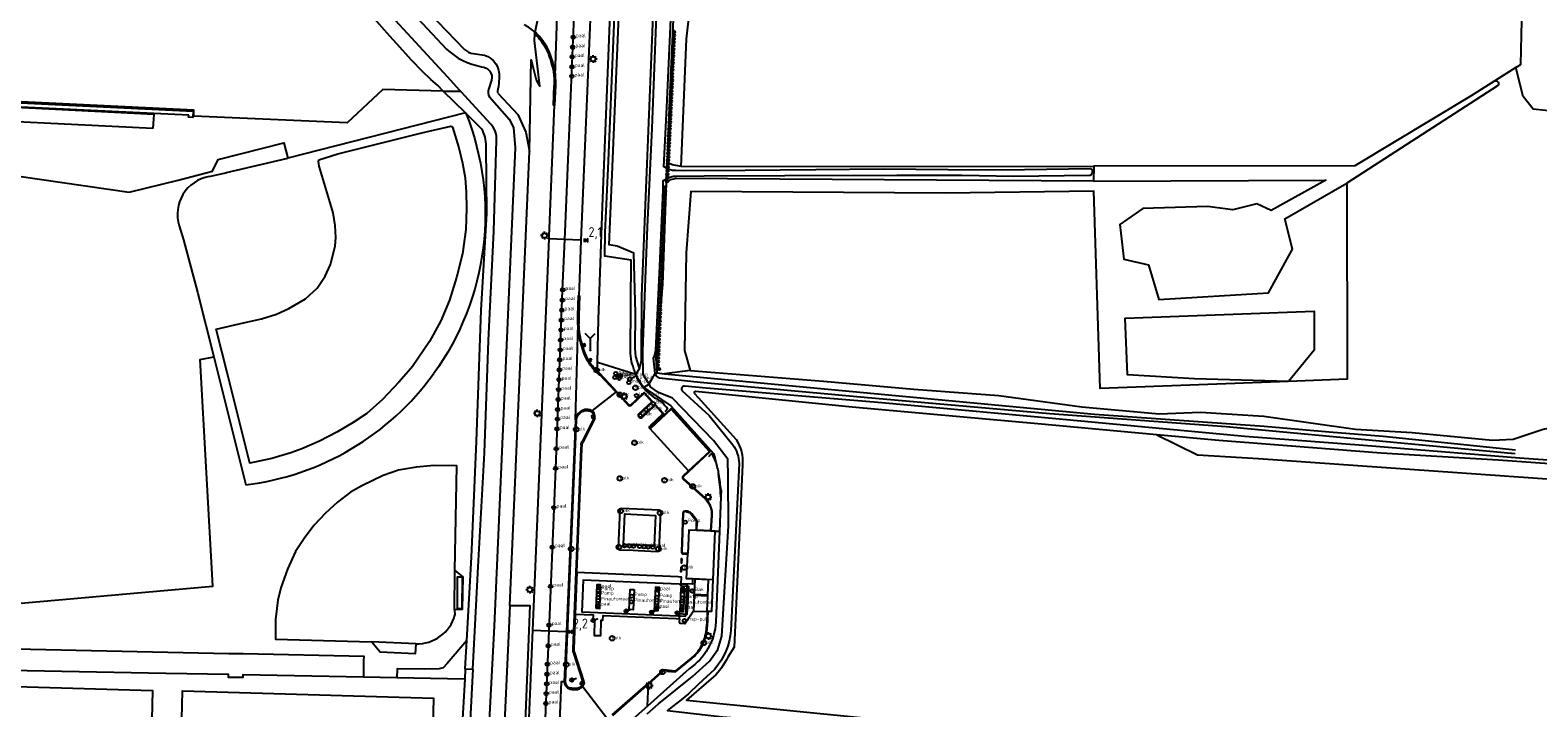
# Model space of a CAD drawing. Extents: x 165936 to 168762, y 445225 to 450407.
# Tile 54 of 68: x 168104 to 168488, y 448915 to 449088. Entities that reach past the tile are written whole.
import ezdxf

# ---------------------------------------------------------------- set-up
doc = ezdxf.new("R2010")
doc.units = 0
doc.header["$LTSCALE"] = 4
doc.layers.get('0').update_dxf_attribs({"linetype": 'CONTINUOUS'})
for name, color, linetype in [('G_BTD', 3, 'CONTINUOUS'), ('G_OTD', 32, 'CONTINUOUS'), ('G_OVKP1', 2, 'ByLayer'), ('G_OWG', 6, 'CONTINUOUS'), ('G_OWT', 6, 'CONTINUOUS'), ('G_PND', 1, 'CONTINUOUS'), ('G_WGD', 7, 'CONTINUOUS'), ('G_WGI', 1, 'CONTINUOUS'), ('G_WTD', 5, 'CONTINUOUS'), ('LSHD', 3, 'CONTINUOUS'), ('LWGI', 7, 'CONTINUOUS'), ('PPALHM', 10, 'CONTINUOUS'), ('PVGO', 102, 'CONTINUOUS')]:
    doc.layers.add(name, color=color, linetype=linetype)
for name, color, linetype, true_color in [('PBAK', 7, 'CONTINUOUS', 0xbd2877), ('PBRD', 7, 'CONTINUOUS', 0xbd2877), ('PINS', 7, 'CONTINUOUS', 0xbd2877), ('PPAL', 7, 'CONTINUOUS', 0xbd2877), ('PPUT', 7, 'CONTINUOUS', 0xbd2877), ('PSTM', 7, 'CONTINUOUS', 0xde7233)]:
    doc.layers.add(name, color=color, linetype=linetype, true_color=true_color)
doc.styles.add('ISO', font='ISO')

# ---------------------------------------------------------------- blocks, each defined once
blk = doc.blocks.new('boom')
at = {"color": 0}
for radius in [0.315, 0.225, 0.135]:
    blk.add_circle((0, 0), radius, dxfattribs=at)
blk = doc.blocks.new('verkeersteller')
at = {"color": 0}
blk.add_circle((0, 0), 0.45, dxfattribs=at)
at = {"color": 0, "style": 'ISO'}
blk.add_attdef('VERKEERSTELLER', (0.7, 0), '', height=0.9, dxfattribs=at)
blk = doc.blocks.new('kilometerpaal')
at = {"color": 0}
for p, q in [((-0.44, 0.44), (0.44, -0.44)), ((-0.44, -0.44), (-0.44, 0.44)), ((0.44, 0.44), (-0.44, -0.44)), ((0.44, -0.44), (0.44, 0.44))]:
    blk.add_line(p, q, dxfattribs=at)
at = {"color": 0, "style": 'ISO'}
blk.add_attdef('KILOMETERPAAL', (0.59, 0.87), '', height=2.5, dxfattribs=at)
blk = doc.blocks.new('lichtmast')
at = {"color": 0}
for p, q in [((-0.6, 0), (-1, 0)), ((-0.71, 0.71), (-0.42, 0.42)), ((0, 0.6), (0, 1)), ((0.42, 0.42), (0.71, 0.71)), ((0.6, 0), (1, 0)), ((-0.42, -0.42), (-0.71, -0.71)), ((0, -0.6), (0, -1)), ((0.42, -0.42), (0.71, -0.71))]:
    blk.add_line(p, q, dxfattribs=at)
blk.add_circle((0, 0), 0.6, dxfattribs=at)
blk = doc.blocks.new('verklikker')
at = {"color": 0}
blk.add_circle((0, 0), 0.45, dxfattribs=at)
at = {"color": 0, "style": 'ISO'}
blk.add_attdef('VERKLIKKER', (0.7, 0), '', height=0.9, dxfattribs=at)
blk = doc.blocks.new('kolk')
at = {"color": 0}
blk.add_circle((0, 0), 0.6, dxfattribs=at)
at = {"color": 0, "linetype": 'Continuous', "style": 'ISO'}
blk.add_attdef('KOLK', (-0.04, -0.26), '', height=0.8, dxfattribs=at)
blk = doc.blocks.new('klok')
at = {"color": 0}
blk.add_circle((0, 0), 0.45, dxfattribs=at)
at = {"style": 'ISO'}
blk.add_attdef('KLOK', (0.7, 0), '', height=0.9, dxfattribs=at)
blk = doc.blocks.new('pomp')
at = {"color": 0}
blk.add_circle((0, 0), 0.45, dxfattribs=at)
at = {"color": 0, "style": 'ISO'}
blk.add_attdef('POMP', (0.7, 0), '', height=0.9, dxfattribs=at)
blk = doc.blocks.new('strooikist')
at = {"color": 0}
blk.add_circle((0, 0), 0.45, dxfattribs=at)
at = {"color": 0, "style": 'ISO'}
blk.add_attdef('STROOIKIST', (0.7, 0), '', height=0.9, dxfattribs=at)
blk = doc.blocks.new('wegwijzer')
at = {"color": 0}
for q in [(-0.42, 1.42), (0.42, 1.42), (0, 0)]:
    blk.add_line((0, 1), q, dxfattribs=at)
blk = doc.blocks.new('verkeersbord-pl')
at = {"linetype": 'Continuous'}
blk.add_circle((0, 0), 0.03, dxfattribs=at)
blk = doc.blocks.new('brandkraan')
at = {"color": 0}
blk.add_circle((0, 0), 0.45, dxfattribs=at)
at = {"color": 0, "style": 'ISO'}
blk.add_attdef('BRANDKRAAN', (0.7, 0), '', height=0.9, dxfattribs=at)
blk = doc.blocks.new('aanduidingsbord')
at = {"color": 0}
for p, q in [((-0.81, -0.33), (0, 0)), ((-1.45, -0.5), (-1.01, -0.5))]:
    blk.add_line(p, q, dxfattribs=at)
blk.add_circle((-1.23, -0.5), 0.45, dxfattribs=at)
blk = doc.blocks.new('betaalautomaat')
at = {"color": 0}
blk.add_circle((0, 0), 0.45, dxfattribs=at)
at = {"color": 0, "style": 'ISO'}
blk.add_attdef('BETAALAUTOMAAT', (0.7, 0), '', height=0.9, dxfattribs=at)

msp = doc.modelspace()

# ---------------------------------------------------------------- linework, layer by layer
at = {"layer": 'G_BTD', "linetype": 'Continuous', "transparency": 33554687}
for points in [[(168482.707, 449078.105), (168483.99, 449078.92), (168484.581, 449105.182), (168483.3, 449117.43), (168481.395, 449123.145), (168477.056, 449125.474), (168461.922, 449125.262), (168406.571, 449123.145), (168391.86, 449122.405), (168391.542, 449130.342), (168401.491, 449132.988), (168404.242, 449134.575), (168404.666, 449165.373), (168404.763, 449174.721)], [(168269.851, 449052.859), (168271.135, 449085.356), (168273.833, 449108.851), (168277.643, 449113.296), (168286.057, 449117.424), (168300.186, 449119.011), (168320.665, 449119.964), (168346.858, 449120.916), (168364.956, 449122.504), (168387.816, 449123.139), (168387.728, 449125.396)], [(168482.707, 449078.105), (168477.377, 449074.718)], [(168537.454, 448982.489), (168539.456, 449029.207), (168536.287, 449029.769), (168524.024, 449036.249), (168520.849, 449040.377), (168519.738, 449054.268), (168518.071, 449071.492), (168502.831, 449072.445), (168500.688, 449069.508), (168493.464, 449066.809), (168487.114, 449067.523), (168484.574, 449070.698), (168482.707, 449078.105)], [(168209.121, 449072.119), (168193.734, 449072.536), (168184.62, 449064.033), (168145.47, 449065.722), (168145.507, 449067.2), (168085.51, 449070.092)], [(168144.19, 449065.962), (168087.117, 449068.68), (168087.17, 449069.789), (168145.297, 449067.021), (168145.227, 449065.371), (168144.167, 449065.416), (168144.19, 449065.962)], [(168135.066, 449062.519), (168088.18, 449064.879), (168088.344, 449068.552), (168135.267, 449066.227), (168135.066, 449062.519)], [(168076.665, 449053.893), (168129.032, 449046.298), (168141.467, 449049.423), (168150.233, 449051.707), (168151.737, 449054.658), (168168.43, 449058.936), (168169.432, 449055.027)], [(168424.755, 448998.071), (168376.674, 448996.249), (168375.105, 449046.554), (168337.201, 449046.059), (168272.246, 449046.456), (168271.055, 449030.845), (168270.658, 449005.974), (168272.114, 449000.815)], [(168439.622, 449048.65), (168439.674, 448998.637), (168424.755, 448998.071)], [(168424.755, 448998.071), (168400.733, 448998.751), (168383.625, 448999.787), (168383.106, 449014.223), (168431.321, 449016), (168431.321, 449006.006), (168426.358, 449000.009), (168424.755, 448998.071)], [(168272.114, 449000.815), (168265.597, 449000.014)], [(168272.114, 449000.815), (168306.113, 448998.169), (168329.131, 448996.053), (168350.827, 448994.465), (168371.994, 448991.555), (168391.705, 448989.835), (168402.289, 448990.232), (168418.428, 448989.173), (168441.844, 448985.866), (168456.264, 448985.072), (168476.769, 448983.088), (168482.061, 448983.353), (168489.734, 448985.866), (168495.951, 448987.057), (168501.111, 448986.924), (168506.535, 448984.94), (168511.959, 448981.368), (168519.632, 448980.442), (168530.744, 448980.839), (168537.454, 448982.489)], [(168391.114, 448984.473), (168401.539, 448979.331), (168417.097, 448978.378), (168493.138, 448973.06), (168528.495, 448971.27)], [(168188.805, 448922.657), (168157.977, 448923.244), (168157.969, 448922.556), (168154.363, 448922.599), (168154.371, 448923.313), (168138.325, 448923.619), (168062.993, 448925.055), (168025.881, 448925.763), (168025.983, 448931.393)], [(168132.645, 448819.199), (168068.572, 448821.104), (168070.945, 448921.125), (168134.981, 448919.288), (168132.645, 448819.199)], [(168204.262, 448817.218), (168140.189, 448819.123), (168142.562, 448919.144), (168206.598, 448917.307), (168204.262, 448817.218)], [(168214.593, 448922.166), (168210.171, 448922.25), (168197.31, 448922.495)]]:
    msp.add_lwpolyline(points, dxfattribs=at)
at = {"layer": 'G_OTD', "linetype": 'Continuous', "transparency": 33554687}
for points in [[(168232.49, 449087.013, 0.0960501), (168229.785, 449089.008)], [(168214.9, 449066.439, -0.2564616), (168206.647, 449000)], [(168149.368, 449050.278, 0.4526243), (168141.741, 449037.78)], [(168158.768, 448971.696, 0.2086942), (168206.647, 449000)], [(168202.095, 448931.144, 0.3413571), (168212.112, 448938.438)]]:
    msp.add_lwpolyline(points, format="xyb", dxfattribs=at)
for points in [[(168214.791, 449066.546), (168169.432, 449055.027)], [(168193.62, 448993.447), (168189.667, 448989.904), (168186.135, 448987.596), (168181.947, 448985.098), (168177.541, 448982.855), (168173.058, 448980.882), (168170.247, 448979.854), (168165.375, 448978.408), (168159.779, 448977.254), (168154.047, 449000), (168151.186, 449011.355), (168158.165, 449012.988), (168162.726, 449014.024), (168166.574, 449015.211), (168169.747, 449016.619), (168174.021, 449019.139), (168176.959, 449021.834), (168179.027, 449024.878), (168180.364, 449027.913), (168181.505, 449032.591), (168181.744, 449034.764), (168181.512, 449037.853), (168181.066, 449041.015), (168177.464, 449052.978), (168177.276, 449054.146), (168177.348, 449054.561), (168182.19, 449056.087), (168203.666, 449061.496), (168211.015, 449063.141), (168211.269, 449063.098), (168211.468, 449062.868), (168213.056, 449057.637), (168214.056, 449053.686), (168214.751, 449049.966), (168215.004, 449046.318), (168215.05, 449042.176), (168214.861, 449036.834), (168213.993, 449030.615), (168212.536, 449024.586), (168210.734, 449018.826), (168208.528, 449013.52), (168205.58, 449008.271), (168201.312, 449001.881), (168199.632, 449000), (168197.77, 448997.915), (168193.62, 448993.447)], [(168149.368, 449050.278), (168153.255, 449051.198), (168153.257, 449051.19), (168153.792, 449051.325), (168169.432, 449055.027)], [(168141.741, 449037.78), (168142.86, 449034.191), (168146.442, 449020.838), (168150.589, 449004.305)], [(168094.677, 448940.966), (168150.381, 448945.853), (168147.14, 449003.642), (168150.589, 449004.305)], [(168150.589, 449004.305), (168158.768, 448971.696)], [(168212.069, 448949.848), (168212.596, 448976.528), (168206.739, 448976.619), (168202.311, 448976.169), (168197.74, 448975.421), (168193.822, 448974.045), (168188.37, 448971.486), (168185.458, 448969.809), (168182.136, 448967.245), (168179.107, 448964.51), (168176.128, 448961.287), (168173.62, 448958.036), (168171.448, 448954.715), (168169.353, 448950.179), (168167.704, 448945.414), (168166.949, 448942.278), (168166.331, 448937.322), (168166.329, 448932.33), (168190.852, 448931.627)], [(168212.004, 448939.821), (168212.069, 448949.848)], [(168212.069, 448949.848), (168214.153, 448948.207), (168213.968, 448939.905), (168212.004, 448939.821)], [(168212.004, 448939.821), (168212.112, 448938.438)], [(168188.805, 448922.657), (168188.826, 448922.873), (168188.885, 448926.911), (168188.905, 448927.936), (168158.04, 448928.588), (168154.434, 448928.631), (168025.983, 448931.393)], [(168202.095, 448931.144), (168201.979, 448928.606), (168193.056, 448929.011), (168190.852, 448931.627)], [(168202.095, 448931.144), (168190.852, 448931.627)], [(168215.147, 448932.006), (168210.153, 448926.162), (168209.059, 448924.994), (168208.064, 448924.82), (168204.309, 448924.671), (168197.375, 448924.746), (168197.31, 448922.495)], [(168197.31, 448922.495), (168188.805, 448922.657)]]:
    msp.add_lwpolyline(points, dxfattribs=at)
at = {"layer": 'G_OVKP1', "transparency": 33554687}
for points in [[(168214.03, 448948.145), (168212.71, 448948.155), (168212.65, 448940.143), (168213.97, 448940.133), (168214.03, 448948.145)], [(168271.018, 448938.208), (168271.375, 448946.268), (168244.827, 448947.421), (168244.48, 448939.348), (168271.018, 448938.208)]]:
    msp.add_lwpolyline(points, dxfattribs=at)
at = {"layer": 'G_OWG', "linetype": 'Continuous', "transparency": 33554687}
for points in [[(168248.454, 449002.969), (168248.748, 449013.891), (168249.738, 449042.709), (168253.118, 449128.034), (168253.846, 449145.546), (168249.85, 449145.717), (168253.322, 449229.141), (168254.32, 449253.08), (168257.422, 449315.126)], [(168259.164, 449001.396), (168258.783, 449002.796), (168258.251, 449004.414), (168258.068, 449006.425), (168258.172, 449015.577), (168257.755, 449030.747), (168253.52, 449032.516), (168251.482, 449032.854), (168252.249, 449050.822), (168255.713, 449133.886), (168259.705, 449233.442), (168261.88, 449286.577), (168263.643, 449314.436), (168265.175, 449314.639), (168266.529, 449315.334), (168275.287, 449314.843)], [(168256.85, 449005.19), (168256.958, 449017.835), (168257.081, 449028.948), (168250.331, 449029.972), (168250.384, 449036.034), (168251.199, 449052.367), (168254.601, 449133.931), (168258.593, 449233.487), (168261.922, 449314.827)], [(168231.154, 449056.685), (168231.503, 449080.058), (168232.784, 449074.963), (168233.721, 449073.341), (168232.433, 449085.033), (168232.48, 449086.677)], [(168232.48, 449086.677), (168232.49, 449087.013)], [(168248.37, 449000.436), (168248.454, 449002.969)], [(168248.454, 449002.969), (168258.239, 448999.941)], [(168271.679, 448975.237), (168277.024, 448980.226), (168267.283, 448990.978), (168261.9, 448985.952)], [(168243.212, 448949.419), (168242.775, 448938.718)], [(168248.061, 448940.236), (168249.039, 448940.192), (168249.253, 448946.169), (168248.275, 448946.213), (168248.061, 448940.236)], [(168269.342, 448937.569), (168269.381, 448938.28), (168269.412, 448938.849), (168271.038, 448938.754), (168271.342, 448938.736), (168271.744, 448945.774), (168271.339, 448945.794), (168269.967, 448945.859)], [(168276.605, 448943.555), (168276.766, 448947.49), (168273.326, 448947.61), (168273.146, 448943.716)], [(168276.595, 448939.523), (168277.607, 448939.483), (168277.957, 448947.488)], [(168248.88, 448945.27), (168248.891, 448945.57), (168248.591, 448945.581), (168248.581, 448945.281), (168248.88, 448945.27)], [(168257.78, 448945.034), (168257.541, 448939.864), (168256.531, 448939.881), (168256.77, 448945.051), (168257.78, 448945.034)], [(168263.936, 448939.568), (168264.245, 448945.54), (168263.269, 448945.588), (168262.96, 448939.616), (168263.936, 448939.568)], [(168263.841, 448944.684), (168263.852, 448944.984), (168263.552, 448944.995), (168263.542, 448944.695), (168263.841, 448944.684)], [(168270.728, 448945.335), (168269.752, 448945.376), (168269.443, 448939.411), (168270.419, 448939.363), (168270.728, 448945.335)], [(168270.361, 448944.52), (168270.372, 448944.82), (168270.072, 448944.831), (168270.062, 448944.531), (168270.361, 448944.52)], [(168273.14, 448943.453), (168272.982, 448939.52)], [(168273.14, 448943.453), (168273.146, 448943.716)], [(168276.586, 448943.27), (168273.14, 448943.453)], [(168276.605, 448943.555), (168273.146, 448943.716)], [(168276.463, 448939.53), (168276.586, 448943.27)], [(168276.586, 448943.27), (168276.605, 448943.555)], [(168226.135, 448940.958), (168231.232, 448940.958), (168230.018, 448911.296), (168228.388, 448871.701), (168226.897, 448842.872)], [(168242.775, 448938.718), (168242.421, 448929.853)], [(168242.775, 448938.718), (168247.342, 448938.51), (168247.288, 448937.233), (168247.738, 448937.223), (168247.589, 448933.311), (168249.287, 448933.247), (168249.391, 448937.05), (168249.401, 448937.169), (168249.84, 448937.155), (168249.881, 448938.403), (168268.558, 448937.612), (168269.342, 448937.569)], [(168248.726, 448940.912), (168248.737, 448941.212), (168248.437, 448941.223), (168248.427, 448940.923), (168248.726, 448940.912)], [(168263.682, 448940.107), (168263.693, 448940.407), (168263.393, 448940.418), (168263.383, 448940.118), (168263.682, 448940.107)], [(168270.091, 448939.819), (168270.102, 448940.119), (168269.802, 448940.13), (168269.792, 448939.83), (168270.091, 448939.819)], [(168272.982, 448939.52), (168271.018, 448936.583)], [(168272.982, 448939.52), (168276.457, 448939.361)], [(168276.457, 448939.361), (168276.407, 448938.486), (168276.297, 448935.462)], [(168276.463, 448939.53), (168276.457, 448939.361)], [(168276.463, 448939.53), (168276.595, 448939.523)], [(168269.342, 448937.569), (168269.306, 448936.87)], [(168269.7, 448936.398), (168270.711, 448936.355)], [(168242.521, 448929.078), (168245.018, 448921.453)], [(168273.082, 448928.11), (168272.356, 448927.476), (168268.298, 448924.178), (168265.317, 448924.521), (168261.459, 448921.126)], [(168252.241, 448913.015), (168261.459, 448921.126)], [(168261.196, 448915.251), (168261.464, 448920.829), (168261.459, 448921.126)]]:
    msp.add_lwpolyline(points, dxfattribs=at)
for points in [[(168258.239, 448999.941, -0.0794745), (168256.85, 449005.19)], [(168269.967, 448945.859, -0.3970378), (168269.7, 448946.199)], [(168269.306, 448936.87, 0.4456487), (168269.7, 448936.398)], [(168270.711, 448936.355, 0.1699754), (168271.018, 448936.583)], [(168275.969, 448933.182, 0.0516941), (168276.297, 448935.462)], [(168274.443, 448929.737, 0.0928079), (168275.969, 448933.182)], [(168242.421, 448929.853, 0.1160287), (168242.521, 448929.078)], [(168273.082, 448928.11, 0.0301201), (168274.443, 448929.737)], [(168245.018, 448921.453, -0.2435193), (168244.607, 448920.291)]]:
    msp.add_lwpolyline(points, format="xyb", dxfattribs=at)
at = {"layer": 'G_OWT', "linetype": 'Continuous', "transparency": 33554687}
for points in [[(168259.164, 449001.396), (168259.664, 449003.19), (168259.775, 449019.857), (168268.449, 449234.519), (168271.091, 449309.492)], [(168269.372, 449120.769), (168269.027, 449114.757), (168267.967, 449092.454), (168267.758, 449090.437), (168266.735, 449067.719), (168266.222, 449054.047)], [(168198.436, 449099.451), (168214.56, 449082.711)], [(168209.121, 449072.119), (168207.727, 449073.489), (168205.941, 449075.057), (168203.794, 449077.107), (168201.004, 449079.989), (168198.016, 449083.32), (168195.527, 449086.076), (168191.46, 449090.615)], [(168216.71, 449081.662), (168219.604, 449081.228)], [(168223.411, 449075.604), (168223.193, 449073.105)], [(168214.791, 449066.546), (168209.121, 449072.119)], [(168213.6, 449071.998), (168209.121, 449072.119)], [(168223.118, 449071.446), (168228.166, 449066.141), (168230.156, 449061.639), (168231.154, 449056.685)], [(168214.791, 449066.546), (168214.851, 449066.561)], [(168214.9, 449066.439), (168214.851, 449066.561)], [(168218.911, 449062.496), (168214.9, 449066.439)], [(168215.147, 448932.006), (168216.337, 448953.232), (168217.612, 448982.716), (168218.796, 449016.241), (168220.201, 449040.886), (168220.034, 449057.991)], [(168226.135, 448940.958), (168231.154, 449056.685)], [(168266.157, 449052.317), (168266.222, 449054.047)], [(168269.851, 449052.859), (168267.59, 449053.279), (168266.914, 449053.518), (168266.38, 449053.947), (168266.222, 449054.047)], [(168266.022, 449048.733), (168266.539, 449049.147), (168267.209, 449049.546), (168268.309, 449049.811)], [(168266.059, 449049.703), (168266.022, 449048.733)], [(168375.024, 449049.139), (168268.309, 449049.811)], [(168269.851, 449052.859), (168374.904, 449052.969), (168375.046, 449052.969)], [(168266.022, 449048.733), (168266.02, 449048.673), (168265.073, 449022.809), (168263.376, 449004.001), (168263.628, 449000.266)], [(168259.164, 449001.396), (168258.239, 448999.941)], [(168263.628, 449000.266), (168263.18, 449000.076)], [(168263.628, 449000.266), (168265.597, 449000.014)], [(168265.597, 449000.014), (168375.224, 448989.747), (168418.544, 448986.635), (168435.119, 448985.255), (168448.925, 448984.105), (168482.663, 448980.634)], [(168261.653, 448997.379), (168261.609, 448997.351), (168260.275, 448996.498)], [(168260.275, 448996.498), (168267.145, 448991.849), (168278.047, 448979.699)], [(168273.232, 448994.997), (168274.125, 448994.006), (168283.832, 448983.251)], [(168391.114, 448984.473), (168360.757, 448987.252), (168313.404, 448991.531), (168273.455, 448995.465)], [(168506.674, 448975.959), (168478.229, 448977.997), (168448.345, 448979.805), (168406.999, 448983.019), (168391.114, 448984.473)], [(168285.417, 448976.823), (168283.32, 448930.322), (168281.681, 448927.726)], [(168279.99, 448970.318), (168279.922, 448968.62), (168279.57, 448959.888), (168278.64, 448936.756)], [(168226.135, 448940.958), (168225.881, 448935.102), (168222.358, 448859.793), (168222.328, 448859.159), (168221.753, 448846.87), (168221.62, 448843.219)], [(168214.741, 448924.774), (168215.147, 448932.006)], [(168214.741, 448924.774), (168214.593, 448922.166)], [(168214.741, 448924.774), (168216.707, 448924.728)], [(168271.808, 448924.778), (168261.196, 448915.251)], [(168278.087, 448922.735), (168271.196, 448916.775), (168365.927, 448907.334), (168479.974, 448897.689), (168573.686, 448889.855), (168685.686, 448879.91)], [(168214.593, 448922.166), (168213.203, 448897.621), (168211.816, 448869.733), (168210.218, 448841.148), (168208.704, 448813.827)], [(168261.196, 448915.251), (168257.514, 448911.945)]]:
    msp.add_lwpolyline(points, dxfattribs=at)
for points in [[(168214.56, 449082.711, 0.1577668), (168216.71, 449081.662)], [(168219.604, 449081.228, -0.3519945), (168223.411, 449075.604)], [(168223.118, 449071.446, -0.0981338), (168223.193, 449073.105)], [(168220.034, 449057.991, 0.1386931), (168218.911, 449062.496)], [(168260.275, 448996.498, -0.0581819), (168258.239, 448999.941)], [(168273.455, 448995.465, 0.8337959), (168273.232, 448994.997)], [(168283.832, 448983.251, -0.1704971), (168285.417, 448976.823)], [(168278.047, 448979.699, -0.0107509), (168278.652, 448977.573)], [(168278.652, 448977.573, -0.01562), (168279.365, 448974.438)], [(168279.99, 448970.318, 0.0205989), (168279.365, 448974.438)], [(168278.64, 448936.756, -0.2379513), (168271.808, 448924.778)], [(168281.681, 448927.726, -0.0901371), (168278.087, 448922.735)]]:
    msp.add_lwpolyline(points, format="xyb", dxfattribs=at)
at = {"layer": 'G_PND', "linetype": 'Continuous', "transparency": 33554687}
for points in [[(168255.088, 448956.48), (168255.451, 448964.276), (168263.25, 448963.903), (168262.887, 448956.107), (168255.088, 448956.48)], [(168277.957, 448947.488), (168278.489, 448959.875), (168277.509, 448959.916), (168271.742, 448960.159), (168271.486, 448954.215)], [(168271.48, 448954.065), (168271.486, 448954.215)], [(168277.957, 448947.488), (168272.733, 448947.708)]]:
    msp.add_lwpolyline(points, dxfattribs=at)
at = {"layer": 'G_WGD', "linetype": 'Continuous', "transparency": 33554687}
for points in [[(168244.222, 449134.218), (168240.988, 449056.624), (168240.007, 449034.271)], [(168248.364, 449134.047), (168248.004, 449125.395), (168246.191, 449080.191), (168244.255, 449034.096)], [(168232.49, 449087.013), (168232.524, 449087.173), (168234.41, 449095.946), (168234.44, 449096.086)], [(168238.357, 449098.84), (168237.611, 449076.031)], [(168237.477, 449068.52), (168237.667, 449073.528)], [(168236.126, 449034.431), (168236.149, 449034.99), (168237.477, 449068.52)], [(168231.973, 448934.612), (168232.386, 448944.709), (168234.277, 448989.624), (168236.126, 449034.431)], [(168240.007, 449034.271), (168239.44, 449021.333), (168237.729, 448975.9), (168236.026, 448934.446)], [(168240.007, 449034.271), (168236.126, 449034.431)], [(168244.255, 449034.096), (168240.007, 449034.271)], [(168244.255, 449034.096), (168243.844, 449024.315), (168243.708, 449019.881)], [(168243.708, 449019.881), (168243.521, 449014.836), (168243.536, 449012.775)], [(168242.83, 448988.315), (168243.536, 449012.775)], [(168248.909, 448999.945), (168249.066, 448999.775), (168253.02, 448995.493), (168253.221, 448995.397)], [(168253.221, 448995.397), (168247.017, 448990.588)], [(168253.221, 448995.397), (168256.397, 448991.942)], [(168257.014, 448991.922), (168260.353, 448995.037), (168262.335, 448992.86), (168258.973, 448989.763)], [(168259.831, 448988.894), (168263.17, 448991.983), (168265.141, 448989.816), (168261.814, 448986.682)], [(168242.816, 448988.111), (168240.539, 448934.261)], [(168244.806, 448982.619), (168247.634, 448988.124)], [(168258.972, 448989.12), (168259.211, 448988.885)], [(168271.679, 448975.237), (168261.9, 448985.952)], [(168243.212, 448949.419), (168244.494, 448980.88), (168244.53, 448981.876)], [(168271.679, 448975.237), (168270.24, 448973.871)], [(168270.273, 448973.238), (168275.914, 448968.16)], [(168254.162, 448965.217), (168253.72, 448955.642)], [(168264.226, 448965.208), (168254.643, 448965.653)], [(168271.154, 448965.001), (168270.743, 448965.023)], [(168264.204, 448955.133), (168264.634, 448964.718)], [(168270.265, 448964.58), (168269.874, 448954.596)], [(168273.679, 448962.799), (168272.508, 448964.308)], [(168273.841, 448960.105), (168273.905, 448962.086)], [(168277.576, 448963.916), (168277.325, 448959.976)], [(168277.325, 448959.976), (168273.841, 448960.105)], [(168254.148, 448955.163), (168257.593, 448955), (168258.813, 448954.925), (168263.721, 448954.694)], [(168270.27, 448954.139), (168271.48, 448954.065)], [(168272.733, 448947.708), (168271.21, 448947.772), (168271.48, 448954.065)], [(168243.212, 448949.419), (168269.061, 448948.314), (168269.806, 448948.279), (168269.708, 448946.358), (168269.692, 448946.2), (168269.7, 448946.199)], [(168272.733, 448947.708), (168272.677, 448946.355), (168269.977, 448946.484)], [(168227.875, 448834.936), (168231.054, 448912.16), (168231.973, 448934.612)], [(168236.026, 448934.446), (168235.368, 448918.419), (168231.97, 448834.767)], [(168231.973, 448934.612), (168236.026, 448934.446)], [(168236.026, 448934.446), (168240.539, 448934.261)], [(168240.539, 448934.261), (168240.003, 448921.592)], [(168237.042, 448857.84), (168238.339, 448899.055), (168239.241, 448921.571), (168240.003, 448921.592)], [(168241.896, 448919.549), (168243.028, 448919.507)], [(168251.028, 448911.979), (168244.607, 448920.291)]]:
    msp.add_lwpolyline(points, dxfattribs=at)
for points in [[(168232.49, 449087.013, -0.017334), (168233.152, 449086.348)], [(168234.384, 449084.855, 0.0304953), (168233.152, 449086.348)], [(168235.49, 449083.132, 0.0292579), (168234.384, 449084.855)], [(168236.293, 449081.461, 0.0325803), (168235.49, 449083.132)], [(168236.623, 449080.489, 0.0283349), (168236.293, 449081.461)], [(168237.375, 449077.565, 0.0094768), (168236.623, 449080.489)], [(168237.611, 449076.031, 0.0404624), (168237.375, 449077.565)], [(168237.667, 449073.528, 0.0247668), (168237.611, 449076.031)], [(168243.536, 449012.775, 0.0715127), (168244.448, 449007.266)], [(168244.448, 449007.266, 0.0351511), (168245.649, 449004.043)], [(168245.649, 449004.043, 0.0530062), (168247.248, 449001.644)], [(168247.248, 449001.644, 0.0287912), (168248.37, 449000.436)], [(168248.37, 449000.436, 0.0135628), (168248.909, 448999.945)], [(168256.397, 448991.942, 0.3759859), (168257.014, 448991.922)], [(168242.83, 448988.315, 0.019516), (168242.816, 448988.111)], [(168243.321, 448989.575, 0.1338439), (168242.83, 448988.315)], [(168244.466, 448990.622, 0.115889), (168243.321, 448989.575)], [(168246.016, 448990.902, 0.1419646), (168244.466, 448990.622)], [(168247.017, 448990.588, 0.096157), (168246.016, 448990.902)], [(168247.359, 448990.279, 0.066116), (168247.017, 448990.588)], [(168247.83, 448988.853, 0.2010964), (168247.359, 448990.279)], [(168247.634, 448988.124, 0.0960838), (168247.83, 448988.853)], [(168258.973, 448989.763, 0.4712302), (168258.972, 448989.12)], [(168259.211, 448988.885, 0.4628994), (168259.831, 448988.894)], [(168261.9, 448985.952, -0.4191702), (168261.814, 448986.682)], [(168244.53, 448981.876, -0.0651169), (168244.806, 448982.619)], [(168270.24, 448973.871, 0.418575), (168270.273, 448973.238)], [(168254.162, 448965.217, -0.5224364), (168254.643, 448965.653)], [(168264.634, 448964.718, 0.3630523), (168264.226, 448965.208)], [(168270.743, 448965.023, 0.411534), (168270.265, 448964.58)], [(168275.914, 448968.16, -0.0594168), (168276.829, 448966.936)], [(168276.829, 448966.936, -0.0674624), (168277.356, 448965.762)], [(168277.356, 448965.762, -0.0715231), (168277.576, 448963.916)], [(168272.161, 448964.618, 0.1204821), (168271.154, 448965.001)], [(168272.508, 448964.308, 0.056395), (168272.161, 448964.618)], [(168273.905, 448962.086, 0.2211624), (168273.679, 448962.799)], [(168253.72, 448955.642, 0.431031), (168254.148, 448955.163)], [(168263.721, 448954.694, 0.399155), (168264.204, 448955.133)], [(168269.874, 448954.596, 0.4631346), (168270.27, 448954.139)], [(168269.7, 448946.199, -0.3558512), (168269.977, 448946.484)], [(168240.003, 448921.592, 0.4054992), (168241.896, 448919.549)], [(168243.028, 448919.507, 0.1490277), (168244.142, 448919.869)], [(168244.607, 448920.291, -0.0732725), (168244.142, 448919.869)]]:
    msp.add_lwpolyline(points, format="xyb", dxfattribs=at)
at = {"layer": 'G_WGI', "linetype": 'Continuous', "transparency": 33554687}
for points in [[(168232.48, 449086.677, -0.0111306), (168232.97, 449086.178)], [(168232.97, 449086.178, -0.0298393), (168234.182, 449084.708)], [(168234.182, 449084.708, -0.0296758), (168235.272, 449083.009)], [(168235.272, 449083.009, -0.0321825), (168236.061, 449081.368)], [(168236.382, 449080.422, 0.0281676), (168236.061, 449081.368)], [(168236.382, 449080.422, -0.0095886), (168237.132, 449077.507)], [(168237.132, 449077.507, -0.0408951), (168237.361, 449076.013)], [(168237.361, 449076.013, -0.0250256), (168237.417, 449073.535)], [(168244.628, 449007.321, -0.0714795), (168243.724, 449012.778)], [(168245.818, 449004.126, -0.0351863), (168244.628, 449007.321)], [(168247.393, 449001.764, -0.0530481), (168245.818, 449004.126)], [(168247.393, 449001.764, 0.0417341), (168249.04, 449000.08)], [(168256.916, 448992.035, -0.3656364), (168256.503, 448992.048)], [(168243.079, 448988.102, -0.1550751), (168243.536, 448989.422)], [(168243.536, 448989.422, -0.1168307), (168244.589, 448990.389)], [(168244.589, 448990.389, -0.1407721), (168245.988, 448990.64)], [(168245.988, 448990.64, -0.0949451), (168246.879, 448990.363)], [(168246.879, 448990.363, -0.0634727), (168247.159, 448990.107)], [(168247.159, 448990.107, -0.1328608), (168247.541, 448989.327)], [(168247.558, 448988.776, -0.0828175), (168247.398, 448988.242)], [(168247.541, 448989.327, -0.0702553), (168247.567, 448988.873)], [(168247.567, 448988.873, -0.0111706), (168247.558, 448988.776)], [(168259.072, 448989.232, -0.4820108), (168259.071, 448989.649)], [(168259.721, 448988.996, -0.4800081), (168259.321, 448988.988)], [(168261.907, 448986.164, -0.311688), (168261.925, 448986.581)], [(168244.268, 448981.91, -0.0675882), (168244.572, 448982.741)], [(168270.373, 448973.35, -0.4133504), (168270.347, 448973.766)], [(168276.958, 448967.013, 0.0593346), (168276.019, 448968.268)], [(168277.5, 448965.803, 0.0675434), (168276.958, 448967.013)], [(168277.726, 448963.909, 0.0717915), (168277.5, 448965.803)], [(168270.415, 448964.574, -0.4073855), (168270.737, 448964.873)], [(168271.141, 448964.852, -0.1186912), (168272.075, 448964.495)], [(168272.075, 448964.495, -0.0548196), (168272.393, 448964.212)], [(168273.564, 448962.702, -0.2271437), (168273.755, 448962.098)], [(168270.273, 448954.289, -0.4785148), (168270.024, 448954.581)], [(168276.115, 448933.148, 0.0511892), (168276.447, 448935.456)], [(168274.563, 448929.648, 0.0926063), (168276.115, 448933.148)], [(168242.158, 448929.871, 0.1134983), (168242.272, 448928.991)], [(168273.192, 448928.008, 0.0301893), (168274.563, 448929.648)], [(168241.908, 448919.812, -0.4046162), (168240.266, 448921.583)], [(168243.993, 448920.086, -0.1475802), (168243.03, 448919.77)], [(168244.415, 448920.472, -0.0717501), (168243.993, 448920.086)], [(168244.76, 448921.395, -0.241478), (168244.415, 448920.472)]]:
    msp.add_lwpolyline(points, format="xyb", dxfattribs=at)
for points in [[(168237.477, 449068.52), (168237.227, 449068.529), (168237.417, 449073.535)], [(168243.708, 449019.881), (168243.896, 449019.878), (168243.709, 449014.833), (168243.724, 449012.778)], [(168245.443, 449007.148), (168245.274, 449007.663), (168244.687, 449007.491), (168244.858, 449007.007), (168245.443, 449007.148)], [(168247.053, 449003.403), (168246.784, 449003.869), (168246.24, 449003.588), (168246.529, 449003.084), (168247.053, 449003.403)], [(168256.503, 448992.048), (168253.817, 448994.985), (168253.318, 448995.499), (168252.643, 448996.238), (168249.04, 449000.08)], [(168259.071, 448989.649), (168262.546, 448992.851), (168260.362, 448995.25), (168256.916, 448992.035)], [(168261.925, 448986.581), (168265.351, 448989.808), (168263.179, 448992.196), (168259.721, 448988.996)], [(168240.266, 448921.583), (168243.079, 448988.102)], [(168247.398, 448988.242), (168244.572, 448982.741)], [(168247.541, 448989.327), (168246.951, 448989.301), (168246.979, 448988.78), (168247.558, 448988.776)], [(168259.321, 448988.988), (168259.072, 448989.232)], [(168270.347, 448973.766), (168271.782, 448975.128), (168277.234, 448980.217), (168267.292, 448991.192), (168261.907, 448986.164)], [(168244.268, 448981.91), (168244.231, 448980.89), (168242.949, 448949.43), (168242.512, 448938.729), (168242.158, 448929.871)], [(168276.019, 448968.268), (168270.373, 448973.35)], [(168270.024, 448954.581), (168270.415, 448964.574)], [(168271.141, 448964.852), (168270.737, 448964.873)], [(168272.393, 448964.212), (168273.564, 448962.702)], [(168273.841, 448960.105), (168273.691, 448960.109), (168273.755, 448962.098)], [(168277.325, 448959.976), (168277.475, 448959.966), (168277.726, 448963.909)], [(168271.486, 448954.215), (168270.273, 448954.289)], [(168269.904, 448950.643), (168269.695, 448950.644), (168269.646, 448949.63), (168269.855, 448949.629), (168269.904, 448950.643)], [(168270.034, 448952.865), (168269.825, 448952.866), (168269.776, 448951.852), (168269.985, 448951.851), (168270.034, 448952.865)], [(168276.595, 448939.523), (168276.447, 448935.456)], [(168242.272, 448928.991), (168244.76, 448921.395)], [(168252.343, 448912.906), (168265.366, 448924.365), (168268.343, 448924.022), (168272.45, 448927.36), (168273.192, 448928.008)], [(168243.03, 448919.77), (168241.908, 448919.812)], [(168244.225, 448921.433), (168244.018, 448920.964), (168244.581, 448920.739), (168244.761, 448921.242), (168244.225, 448921.433)]]:
    msp.add_lwpolyline(points, dxfattribs=at)
at = {"layer": 'G_WTD', "linetype": 'Continuous', "transparency": 33554687}
for points in [[(168261.653, 448997.379), (168260.081, 448999.84), (168260.057, 449005.767), (168260.56, 449019.732), (168261.2, 449037.467), (168262.411, 449062.553), (168263.686, 449095.859), (168264.301, 449112.194), (168264.345, 449117.139), (168264.865, 449123.657), (168265.575, 449140.072), (168266.508, 449164.541), (168267.346, 449184.239), (168267.245, 449190.008), (168268.75, 449224.599), (168269.54, 449244.076), (168270.29, 449257.213), (168271.199, 449278.217), (168271.888, 449298.072), (168272.195, 449309.651)], [(168266.157, 449052.317), (168265.403, 449052.743), (168266.149, 449068.023), (168267.227, 449092.217), (168268.504, 449121.466)], [(168196.418, 449097.293), (168209.909, 449082.828)], [(168193.828, 449093.513), (168210.087, 449075.825), (168213.271, 449072.357), (168213.6, 449071.998)], [(168221.461, 449074.85), (168220.659, 449072.539)], [(168477.377, 449074.718), (168471.29, 449070.85), (168441.684, 449053.039), (168375.046, 449052.969)], [(168478.071, 449073.399), (168439.622, 449048.65)], [(168213.6, 449071.998), (168213.695, 449071.895)], [(168217.197, 448934.405), (168218.026, 448950.766), (168219.605, 448979.869), (168220.701, 449008.541), (168222.053, 449036.41), (168222.743, 449059.594), (168222.672, 449060.784), (168222.35, 449061.931), (168221.867, 449062.872), (168221.215, 449063.705), (168213.695, 449071.895)], [(168220.919, 449070.591), (168225.964, 449064.935), (168227.063, 449062.848), (168227.468, 449057.597), (168222.127, 448935.632), (168217.155, 448842.442)], [(168263.18, 449000.076), (168262.758, 449004.117), (168263.019, 449004.493), (168263.345, 449006.07), (168264.395, 449027.456), (168265.176, 449046.906), (168265.229, 449049.182), (168265.236, 449049.32), (168266.059, 449049.703)], [(168266.059, 449049.703), (168266.157, 449052.317)], [(168266.059, 449049.703), (168266.931, 449050.109), (168267.854, 449050.397), (168268.603, 449050.444), (168275.671, 449050.488), (168296.269, 449050.548), (168324.859, 449050.696), (168341.435, 449050.628), (168354.554, 449050.434), (168373.958, 449050.668), (168374.134, 449050.696), (168374.3, 449050.759), (168374.449, 449050.856), (168374.574, 449050.981), (168374.671, 449051.13), (168374.735, 449051.296), (168374.763, 449051.472), (168374.754, 449051.649), (168374.708, 449051.821), (168374.628, 449051.979), (168374.516, 449052.118), (168374.378, 449052.229), (168374.22, 449052.31), (168351.773, 449051.902), (168337.898, 449052.005), (168321.421, 449052.161), (168304.168, 449052.055), (168286.139, 449051.887), (168270.591, 449051.777), (168268.324, 449051.845), (168267.595, 449051.886), (168266.419, 449052.168), (168266.157, 449052.317)], [(168375.046, 449052.969), (168375.024, 449049.139)], [(168375.024, 449049.139), (168434.256, 449049.389), (168420.344, 449041.612), (168416.69, 449043.379), (168410.559, 449041.847), (168404.075, 449042.672), (168387.57, 449042.201), (168381.676, 449038.076), (168382.737, 449029.238), (168388.985, 449027.824), (168391.697, 449018.986), (168419.637, 449020.636), (168425.767, 449031.831), (168423.763, 449039.49), (168439.622, 449048.65)], [(168261.653, 448997.379), (168263.18, 449000.076)], [(168261.134, 448913.276), (168263.986, 448915.874), (168272.658, 448922.791), (168277.002, 448926.708), (168279.15, 448929.679), (168280.225, 448933.073), (168281.854, 448961.212), (168281.76, 448973.763), (168281.719, 448978.213), (168278.055, 448982.981), (168267.585, 448993.766), (168264.006, 448995.209), (168262.039, 448996.614), (168261.653, 448997.379)], [(168264.275, 448998.971), (168274.634, 448997.875), (168316.465, 448994.037), (168363.853, 448989.891), (168408.821, 448986.6), (168481.538, 448979.79), (168481.786, 448979.769), (168482.582, 448979.701)], [(168506.466, 448976.88), (168483.676, 448978.508), (168443.842, 448981.755), (168413.635, 448984.014), (168365.372, 448988.53), (168321.019, 448992.6), (168276.213, 448996.358), (168270.735, 448996.876)], [(168270.068, 448995.64), (168276.975, 448989.408), (168282.96, 448981.915)], [(168284.613, 448977.156), (168283.941, 448963.383), (168282.493, 448934.554)], [(168216.707, 448924.728), (168217.197, 448934.405)], [(168216.707, 448924.728), (168215.25, 448897.085)], [(168278.277, 448924.651), (168274.245, 448920.886), (168271.648, 448918.406), (168269.78, 448916.916)], [(168269.78, 448916.916), (168267.567, 448915.15), (168266.357, 448914.117), (168280.379, 448912.53), (168319.7, 448909.383), (168372.177, 448904.218), (168444.195, 448898.099), (168515.004, 448893.646), (168535.694, 448890.645), (168572.506, 448888.187), (168686.278, 448877.911)]]:
    msp.add_lwpolyline(points, dxfattribs=at)
for points in [[(168209.909, 449082.828, 0.1449476), (168218.899, 449078.317)], [(168218.899, 449078.317, -0.4636279), (168221.461, 449074.85)], [(168477.377, 449074.718, -0.785413), (168478.071, 449073.399)], [(168220.659, 449072.539, 0.2098204), (168220.919, 449070.591)], [(168263.18, 449000.076, 0.2927133), (168264.275, 448998.971)], [(168270.735, 448996.876, 0.6944587), (168270.068, 448995.64)], [(168282.96, 448981.915, -0.1438773), (168284.613, 448977.156)], [(168282.493, 448934.554, -0.1689535), (168278.277, 448924.651)]]:
    msp.add_lwpolyline(points, format="xyb", dxfattribs=at)
at = {"layer": 'LSHD', "linetype": 'Continuous', "lineweight": -3, "transparency": 33554687}
for points in [[(168209.121, 449072.119), (168213.6, 449071.998)], [(168263.18, 449000.076), (168262.758, 449004.117), (168263.019, 449004.493)], [(168261.653, 448997.379), (168260.081, 448999.84)], [(168278.515, 448959.879), (168279.57, 448959.888)]]:
    msp.add_lwpolyline(points, dxfattribs=at)
for points in [[(168257.218, 448998.823), (168258.245, 448999.477, 0.1313156), (168262.983, 448993.919, -0.1549015), (168266.349, 448991.061), (168265.661, 448990.352)], [(168278.652, 448977.573, 0.0581422), (168277.52, 448979.673), (168276.752, 448978.806)], [(168279.922, 448968.62, 0.0050676), (168279.819, 448970.39), (168279.365, 448974.438)]]:
    msp.add_lwpolyline(points, format="xyb", dxfattribs=at)
at = {"layer": 'LWGI', "transparency": 33554687}
for points in [[(168237.477, 449068.52), (168237.617, 449068.515), (168237.807, 449073.524, 0.025026), (168237.75, 449076.041, 0.0405196), (168237.511, 449077.597, 0.009223), (168236.758, 449080.526, 0.027305), (168236.423, 449081.513, 0.0324847), (168235.612, 449083.201, 0.0291798), (168234.497, 449084.937, 0.0302275), (168233.255, 449086.444, 0.0178082), (168232.524, 449087.173)], [(168243.708, 449019.881), (168243.558, 449019.883), (168243.371, 449014.838), (168243.386, 449012.773, 0.0714976), (168244.305, 449007.222, 0.0354547), (168245.514, 449003.977, 0.0529216), (168247.133, 449001.548, 0.0413968), (168248.804, 448999.837), (168248.945, 448999.685), (168249.066, 448999.775)]]:
    msp.add_lwpolyline(points, format="xyb", dxfattribs=at)

# ---------------------------------------------------------------- block references
at = {"layer": 'PBAK', "transparency": 33554687}
for p in [(168262.684, 448992.404), (168259.357, 448989.389), (168272.578, 448944.609)]:
    msp.add_blockref('strooikist', p, dxfattribs=at).add_auto_attribs({'STROOIKIST': 'Bak'})
at = {"layer": 'PBRD', "transparency": 33554687, "xscale": 3, "yscale": 3, "zscale": 3}
msp.add_blockref('wegwijzer', (168246.618, 449006.001), dxfattribs=at)
at = {"layer": 'PBRD', "transparency": 33554687}
msp.add_blockref('verklikker', (168253.737, 448999.376), dxfattribs=at).add_auto_attribs({'VERKLIKKER': 'verkl '})
for p in [(168257.029, 448940.01), (168263.518, 448939.74), (168270.001, 448939.535), (168248.584, 448937.636), (168243.121, 448922.443)]:
    msp.add_blockref('aanduidingsbord', p, dxfattribs=at)
at = {"layer": 'PINS', "transparency": 33554687}
for p in [(168260.888, 448990.843), (168270.814, 448962.191), (168248.664, 448943.7), (168248.713, 448944.821), (168257.168, 448943.322), (168263.655, 448943.05), (168270.138, 448942.845)]:
    msp.add_blockref('pomp', p, dxfattribs=at).add_auto_attribs({'POMP': 'Pomp'})
at = {"layer": 'PPAL', "transparency": 33554687}
for p in [(168242.142, 449083.277), (168242.252, 449085.833), (168241.999, 449080.829), (168241.905, 449075.867), (168241.981, 449078.274), (168239.508, 449018.79), (168239.566, 449021.416), (168239.36, 449016.222), (168239.152, 449011.16), (168239.256, 449013.691), (168239.048, 449008.629), (168238.84, 449003.567), (168238.944, 449006.098), (168238.736, 449001.036), (168252.926, 448999.085), (168253.137, 449000.076), (168254.002, 448998.878), (168254.296, 448999.542), (168238.528, 448995.974), (168238.632, 448998.505), (168238.424, 448993.443), (168238.241, 448988.492), (168238.32, 448990.912), (168238.147, 448985.974), (168237.935, 448980.913), (168237.756, 448975.886), (168237.327, 448965.896), (168236.908, 448955.8), (168255.381, 448956.183), (168256.612, 448956.12), (168257.644, 448956.058), (168259.209, 448955.992), (168260.324, 448955.905), (168261.43, 448955.868), (168262.578, 448955.819), (168236.485, 448945.801), (168248.818, 448945.49), (168263.757, 448944.831), (168270.24, 448944.626), (168248.615, 448940.947), (168263.553, 448940.335), (168270.036, 448940.13), (168236.084, 448935.918), (168235.869, 448930.648), (168235.673, 448925.953), (168235.595, 448923.402), (168235.377, 448918.45), (168235.479, 448920.953), (168235.275, 448915.948)]:
    msp.add_blockref('verkeersteller', p, dxfattribs=at).add_auto_attribs({'VERKEERSTELLER': 'paal'})
for name, p in [('lichtmast', (168247.345, 449080.283)), ('lichtmast', (168234.964, 449035.255)), ('verkeersbord-pl', (168246.618, 449006.001)), ('lichtmast', (168255.244, 448994.245)), ('lichtmast', (168233.112, 448989.915)), ('lichtmast', (168276.669, 448968.583)), ('lichtmast', (168231.196, 448944.956)), ('lichtmast', (168276.759, 448933.153)), ('lichtmast', (168261.63, 448920.551))]:
    msp.add_blockref(name, p, dxfattribs=at)
at = {"layer": 'PPALHM', "transparency": 33554687}
for p, values in [((168245.581, 449034.041), {'KILOMETERPAAL': '2,1'}), ((168241.589, 448934.218), {'KILOMETERPAAL': '2,2'})]:
    msp.add_blockref('kilometerpaal', p, dxfattribs=at).add_auto_attribs(values)
at = {"layer": 'PPUT', "transparency": 33554687}
for name, p, values in [('kolk', (168248.213, 449000.975), {'KOLK': 'Kolk'}), ('brandkraan', (168253.509, 448999.441), {'BRANDKRAAN': 'Brandkraan'}), ('klok', (168256.468, 448997.784), {'KLOK': 'Insp-put'}), ('klok', (168256.73, 448998.673), {'KLOK': 'Insp-put'}), ('kolk', (168258.152, 448996.444), {'KOLK': 'Kolk'}), ('kolk', (168254.155, 448994.679), {'KOLK': 'Kolk'}), ('klok', (168258.424, 448994.44), {'KLOK': 'Insp-put'}), ('kolk', (168242.996, 448985.842), {'KOLK': 'Kolk'}), ('kolk', (168257.929, 448982.426), {'KOLK': 'Kolk'}), ('kolk', (168254.186, 448973.332), {'KOLK': 'Kolk'}), ('kolk', (168265.559, 448972.883), {'KOLK': 'Kolk'}), ('kolk', (168272.747, 448971.286), {'KOLK': 'Kolk'}), ('kolk', (168254.346, 448965.023), {'KOLK': 'Kolk'}), ('kolk', (168264.446, 448964.542), {'KOLK': 'Kolk'}), ('kolk', (168241.741, 448955.34), {'KOLK': 'Kolk'}), ('kolk', (168253.92, 448955.808), {'KOLK': 'Kolk'}), ('kolk', (168264.006, 448955.327), {'KOLK': 'Kolk'}), ('kolk', (168270.588, 448950.605), {'KOLK': 'Kolk'}), ('klok', (168270.619, 448937.077), {'KLOK': 'Insp-put'}), ('kolk', (168252.185, 448932.57), {'KOLK': 'Kolk'}), ('kolk', (168275.572, 448931.397), {'KOLK': 'Kolk'}), ('kolk', (168240.492, 448925.88), {'KOLK': 'Kolk'}), ('kolk', (168265.045, 448924.01), {'KOLK': 'Kolk'})]:
    msp.add_blockref(name, p, dxfattribs=at).add_auto_attribs(values)
at = {"layer": 'PSTM', "transparency": 33554687}
for p in [(168248.631, 448942.207), (168257.111, 448941.857), (168263.589, 448941.602), (168270.072, 448941.397)]:
    msp.add_blockref('betaalautomaat', p, dxfattribs=at).add_auto_attribs({'BETAALAUTOMAAT': 'Pinautomaat'})
at = {"layer": 'PVGO', "transparency": 33554687}
for p in [(168267.873, 449084.535), (168267.914, 449085.42), (168267.956, 449086.305), (168267.997, 449087.19), (168267.666, 449080.11), (168267.707, 449080.995), (168267.749, 449081.88), (168267.79, 449082.765), (168267.832, 449083.65), (168267.5, 449076.57), (168267.542, 449077.455), (168267.583, 449078.34), (168267.625, 449079.225), (168267.335, 449073.03), (168267.376, 449073.915), (168267.418, 449074.8), (168267.459, 449075.685), (168267.128, 449068.605), (168267.169, 449069.49), (168267.211, 449070.375), (168267.252, 449071.26), (168267.293, 449072.145), (168266.962, 449065.065), (168267.004, 449065.95), (168267.045, 449066.835), (168267.086, 449067.72), (168266.797, 449061.524), (168266.838, 449062.409), (168266.879, 449063.295), (168266.921, 449064.18), (168266.59, 449057.099), (168266.631, 449057.984), (168266.672, 449058.869), (168266.714, 449059.754), (168266.755, 449060.639), (168266.424, 449053.559), (168266.465, 449054.444), (168266.507, 449055.329), (168266.548, 449056.214), (168266.258, 449050.019), (168266.3, 449050.904), (168266.341, 449051.789), (168266.383, 449052.674), (168265.603, 449045.643), (168265.642, 449046.589), (168265.681, 449047.541), (168266.217, 449049.134), (168265.448, 449041.863), (168265.486, 449042.808), (168265.525, 449043.753), (168265.564, 449044.698), (168265.292, 449038.082), (168265.331, 449039.027), (168265.37, 449039.972), (168265.409, 449040.917), (168265.137, 449034.301), (168265.175, 449035.246), (168265.214, 449036.191), (168265.253, 449037.137), (168264.981, 449030.52), (168265.02, 449031.465), (168265.059, 449032.41), (168265.098, 449033.356), (168264.826, 449026.739), (168264.865, 449027.684), (168264.903, 449028.63), (168264.942, 449029.575), (168264.67, 449022.958), (168264.709, 449023.904), (168264.748, 449024.849), (168264.787, 449025.794), (168264.515, 449019.178), (168264.554, 449020.123), (168264.592, 449021.068), (168264.631, 449022.013), (168264.359, 449015.397), (168264.398, 449016.342), (168264.437, 449017.287), (168264.476, 449018.232), (168264.204, 449011.616), (168264.243, 449012.561), (168264.282, 449013.506), (168264.32, 449014.452), (168264.048, 449007.835), (168264.087, 449008.78), (168264.126, 449009.726), (168264.165, 449010.671), (168263.893, 449004.054), (168263.932, 449005), (168263.971, 449005.945), (168264.009, 449006.89), (168263.815, 449002.164), (168263.854, 449003.109), (168264.174, 449001.245)]:
    msp.add_blockref('boom', p, dxfattribs=at)

doc.saveas('drawing.dxf')
